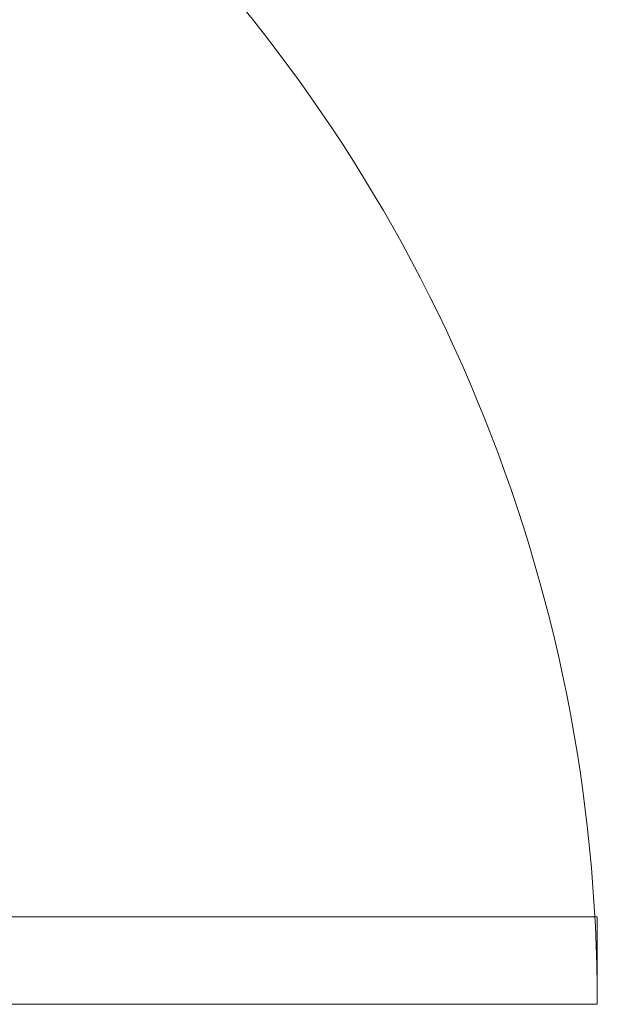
# Model space of a CAD drawing. Header units: millimetres. Extents: x -40968 to 13979, y -19284 to 4746.
# Tile 17 of 29: x -27514 to -27250, y -827 to -376. Entities that reach past the tile are written whole.
import ezdxf

# ---------------------------------------------------------------- set-up
doc = ezdxf.new("R2010")
doc.units = ezdxf.units.MM
doc.header["$MEASUREMENT"] = 0
doc.layers.add('12_FAÇ_Façana', color=7, linetype='Continuous')
doc.layers.add('Puertas Archicad', color=7, linetype='Continuous')
doc.layers.add('Puertas Archicad_Pluma_Nº__1', color=7, linetype='Continuous', lineweight=5)
doc.layers.add('Puertas Archicad_Pluma_Nº__3', color=7, linetype='Continuous', lineweight=5, true_color=0xa4a4a4)

# ---------------------------------------------------------------- blocks, each defined once
blk = doc.blocks.new('Puerta Doble 27')
at = {"layer": 'Puertas Archicad', "linetype": 'Continuous', "lineweight": 0, "true_color": 0xffffff}
h = blk.add_hatch(dxfattribs=at)
h.set_pattern_fill('Hormigón_en_Masa_0002', style=0, pattern_type=2)
h.set_pattern_definition([(0, (0, 0), (0, 779.4), [48.75, -401.25]), (0, (225, 389.7), (0, 779.4), [48.75, -401.25]), (60, (0, 0), (-675, 389.7), [48.75, -401.25]), (60, (450, 0), (-675, 389.7), [48.75, -401.25]), (120, (48.75, 0), (675, 389.7), [48.75, -401.25]), (120, (498.75, 0), (675, 389.7), [48.75, -401.25]), (0, (0, 75), (0, 150), [0, -150, 0, -225]), (45, (75, 75), (-106.066, 106.066), [0, -112.5, 0, -187.5])])
h.paths.add_polyline_path([(-722, 722), (-722, 0), (-682, 0), (-682, 722)])
at = {"layer": 'Puertas Archicad_Pluma_Nº__1', "color": 7, "linetype": 'Continuous', "lineweight": 5}
for p, q in [((-722, 722), (-722, 0)), ((-682, 722), (-722, 722)), ((-682, 0), (-682, 722))]:
    blk.add_line(p, q, dxfattribs=at)
at = {"layer": 'Puertas Archicad_Pluma_Nº__3', "color": 253, "linetype": 'Continuous', "lineweight": 5, "true_color": 0xa4a4a4}
blk.add_arc((-722, 0), 722, 0, 90, dxfattribs=at)
blk = doc.blocks.new('Muro_61_2', base_point=(-27971.81, -1193.98))
at = {"layer": 'Puertas Archicad', "color": 253, "linetype": 'Continuous', "lineweight": 5, "true_color": 0xa4a4a6, "xscale": -1, "zscale": 1000, "rotation": 270.0000000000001}
blk.add_blockref('Puerta Doble 27', (-27971.81, -104.61), dxfattribs=at)

msp = doc.modelspace()

# ---------------------------------------------------------------- block references
at = {"layer": '12_FAÇ_Façana', "color": 7, "lineweight": 20}
msp.add_blockref('Muro_61_2', (-27971.81, -1193.98), dxfattribs=at)

doc.saveas('drawing.dxf')
